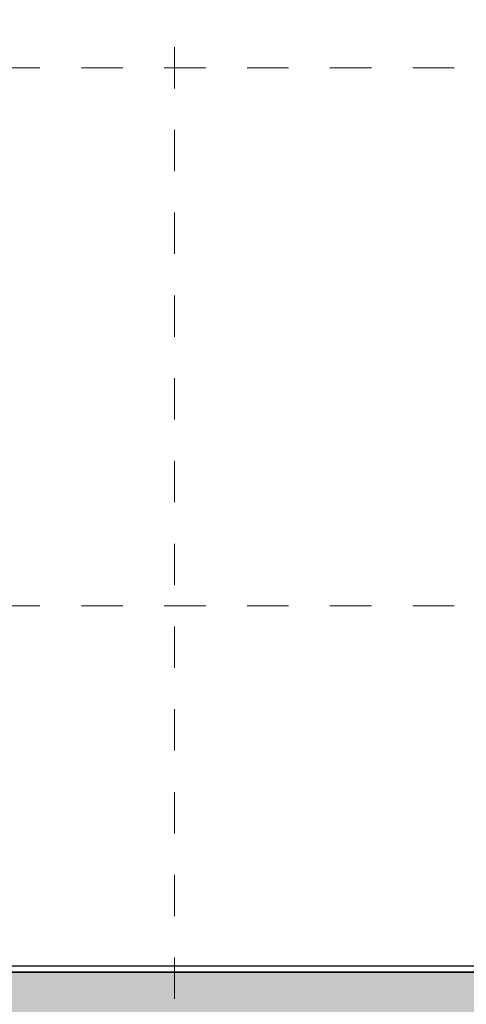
# Model space of a CAD drawing. Header units: metres. Extents: x -13 to 93, y -119 to 25.
# Tile 105 of 175: x 1.38 to 2.45, y -82.91 to -80.53. Entities that reach past the tile are written whole.
import ezdxf

# ---------------------------------------------------------------- set-up
doc = ezdxf.new("R2010")
doc.units = ezdxf.units.M
doc.header["$LTSCALE"] = 0.00508
doc.linetypes.add('STYLE_06', pattern=[1.0537, 0.590515, -0.19684, 0.069505, -0.19684])
for name, color, linetype, lineweight in [('3-4-0-1 IW Beton', 7, 'Continuous', 35), ('3-4-5 IWBekleidungen', 7, 'Continuous', 25), ('Plan-Achse', 1, 'STYLE_06', 18), ('Plan-Achsen-Fassade', 1, 'STYLE_06', 18)]:
    doc.layers.add(name, color=color, linetype=linetype, lineweight=lineweight)

msp = doc.modelspace()

# ---------------------------------------------------------------- linework, layer by layer
at = {"layer": 'Plan-Achsen-Fassade', "color": 9}
for p, q in [((-0.475, -80.65), (13.475, -80.65)), ((-0.475, -81.95), (13.475, -81.95))]:
    msp.add_line(p, q, dxfattribs=at)

# ---------------------------------------------------------------- wipeouts: each hides what was drawn before it
msp.add_wipeout([(-0.475, -82.82), (5.75, -82.82), (5.75, -82.835), (-0.475, -82.835)]).dxf.layer = '3-4-5 IWBekleidungen'

# ---------------------------------------------------------------- next in the draw order: hatches: boundary and pattern name
at = {"layer": '3-4-0-1 IW Beton', "linetype": 'Continuous', "lineweight": 0}
msp.add_hatch(color=255, dxfattribs=at).paths.add_polyline_path([(-0.5, -82.985), (-0.1, -82.985), (0.21, -82.985), (0.23, -82.985), (0.23, -83.165), (5.75, -83.165), (5.75, -82.835), (-0.5, -82.835)])
at = {"layer": '3-4-0-1 IW Beton', "linetype": 'Continuous', "lineweight": 13}
h = msp.add_hatch(dxfattribs=at)
h.set_pattern_fill('STAHLBETON_1_50', style=0, pattern_type=2)
h.set_pattern_definition([(45, (0, 0), (0.0032, 0), []), (45, (0.0016, 0), (0.0032, 0), [0.0012, -0.0012])])
h.paths.add_polyline_path([(-0.5, -82.985), (-0.1, -82.985), (0.21, -82.985), (0.23, -82.985), (0.23, -83.165), (5.75, -83.165), (5.75, -82.835), (-0.5, -82.835)])

# ---------------------------------------------------------------- next in the draw order: linework, layer by layer
at = {"layer": '3-4-0-1 IW Beton', "color": 7}
msp.add_lwpolyline([(-0.5, -82.985), (-0.1, -82.985), (0.21, -82.985), (0.23, -82.985), (0.23, -83.165), (5.75, -83.165), (5.75, -82.835), (-0.5, -82.835)], close=True, dxfattribs=at)
at = {"layer": '3-4-5 IWBekleidungen'}
msp.add_lwpolyline([(-0.475, -82.82), (5.75, -82.82), (5.75, -82.835), (-0.475, -82.835)], close=True, dxfattribs=at)
at = {"layer": 'Plan-Achse'}
msp.add_line((1.75, -118.5), (1.75, 6.75), dxfattribs=at)

doc.saveas('drawing.dxf')
